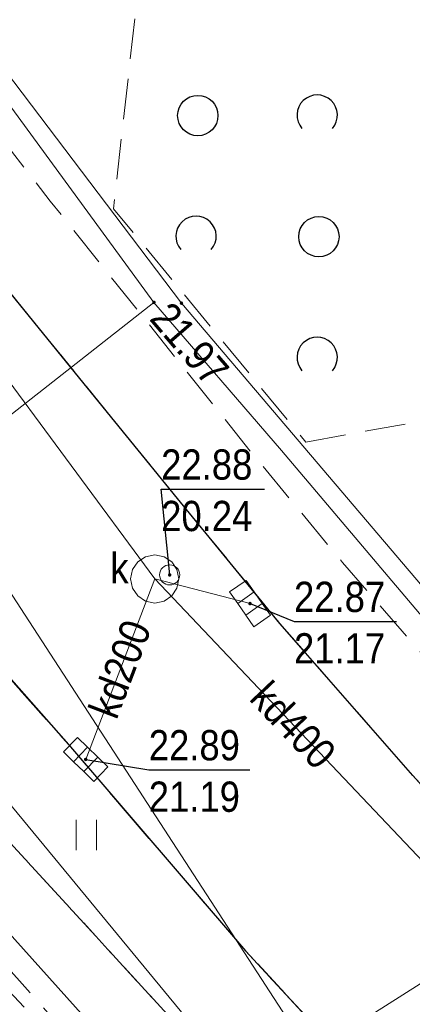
# Model space of a CAD drawing. Header units: metres. Extents: x 5490589 to 5490956, y 5935138 to 5935420.
# Tile 10 of 37: x 5490763 to 5490773, y 5935232 to 5935256. Entities that reach past the tile are written whole.
import ezdxf
from ezdxf.enums import TextEntityAlignment as Align

# ---------------------------------------------------------------- set-up
doc = ezdxf.new("R2010")
doc.units = ezdxf.units.M
doc.header["$MEASUREMENT"] = 0
for name, pattern in [('1.0_0.5', [1.5, 1, -0.5]), ('1.5_0.5', [2, 1.5, -0.5]), ('219-500', [0]), ('egkk-500', [0]), ('egug-500', [0])]:
    doc.linetypes.add(name, pattern=pattern)
doc.layers.get('0').update_dxf_attribs({"color": 2, "linetype": 'CONTINUOUS', "lineweight": 5})
for name, color, linetype in [('203-punkt graniczny', 7, 'CONTINUOUS'), ('217-kontur klasyfikacyjny', 7, 'CONTINUOUS'), ('218-kontur użytku gruntowego', 7, 'CONTINUOUS'), ('219-działka ewidencyjna', 7, 'CONTINUOUS'), ('chodnik', 7, 'CONTINUOUS'), ('jezdnia', 7, 'CONTINUOUS'), ('komora podziemna', 7, 'CONTINUOUS'), ('kratka ściekowa', 7, 'CONTINUOUS'), ('krawężnik', 7, 'CONTINUOUS'), ('przewód elektroenergetyczny podziemny', 7, 'CONTINUOUS'), ('przewód elektroenergetyczny podziemny - ob. projektowany', 7, 'CONTINUOUS'), ('przewód gazowy', 7, 'CONTINUOUS'), ('przewód kanalizacyjny', 7, 'CONTINUOUS'), ('przewód kanalizacyjny-Atr1', 7, 'CONTINUOUS'), ('przewód wodociągowy', 7, 'CONTINUOUS'), ('rzędna', 7, 'CONTINUOUS'), ('rzędna-Atr2', 7, 'CONTINUOUS'), ('rzędna-Atr3', 7, 'CONTINUOUS'), ('trawnik', 7, 'CONTINUOUS'), ('właz do komory lub kanału - okrągły', 7, 'CONTINUOUS'), ('właz do komory lub kanału - okrągły-Atr17', 7, 'CONTINUOUS'), ('zadrzewienie  zakrzewienie', 7, 'CONTINUOUS')]:
    doc.layers.add(name, color=color, linetype=linetype)
doc.styles.get("Standard").update_dxf_attribs({"font": 'Working1250', "width": 0.75})

# ---------------------------------------------------------------- blocks, each defined once
blk = doc.blocks.new('203')
at = {"linetype": 'Continuous', "lineweight": 0}
h = blk.add_hatch(color=0, dxfattribs=at)
edge = h.paths.add_edge_path()
edge.add_arc((0, 0), 0.045, 0, 360)
blk = doc.blocks.new('OTZK1')
at = {"color": 0, "linetype": 'Continuous'}
blk.add_circle((0, 0), 0.5, dxfattribs=at)
blk = doc.blocks.new('OTZK2')
at = {"color": 0, "linetype": 'Continuous'}
blk.add_arc((0, 0), 0.5, 318.85, 221.162, dxfattribs=at)
blk = doc.blocks.new('TU04')
at = {"color": 0, "linetype": 'Continuous', "lineweight": 13}
for p, q in [((0, 0), (0, 0.75)), ((0.5, 0), (0.5, 0.75))]:
    blk.add_line(p, q, dxfattribs=at)
blk = doc.blocks.new('US22')
at = {"color": 0, "linetype": 'Continuous', "lineweight": 13}
blk.add_circle((0, 0), 0.25, dxfattribs=at)
blk = doc.blocks.new('PW01')
at = {"linetype": 'Continuous', "lineweight": 13}
h = blk.add_hatch(color=0, dxfattribs=at)
edge = h.paths.add_edge_path()
edge.add_arc((0, 0), 0.045, 0, 360)
blk = doc.blocks.new('US05')
at = {"color": 0, "linetype": 'Continuous', "lineweight": 13}
for p, q in [((-0.525, -0.25), (-0.525, 0.25)), ((-0.525, 0.25), (-0.175, 0.25)), ((-0.175, -0.25), (-0.175, 0.25)), ((-0.175, 0.25), (0.175, 0.25)), ((0.175, -0.25), (0.175, 0.25)), ((0.175, 0.25), (0.525, 0.25)), ((0.525, -0.25), (0.525, 0.25)), ((-0.525, -0.25), (-0.175, -0.25)), ((-0.175, -0.25), (0.175, -0.25)), ((0.175, -0.25), (0.525, -0.25))]:
    blk.add_line(p, q, dxfattribs=at)

msp = doc.modelspace()

# ---------------------------------------------------------------- linework, layer by layer
at = {"layer": '217-kontur klasyfikacyjny', "color": 3, "linetype": 'egkk-500', "lineweight": 18, "flags": 128}
for points in [[(5490759.69, 5935259.42), (5490767.36, 5935249.3)], [(5490767.36, 5935249.3), (5490775.59, 5935239.63)]]:
    msp.add_lwpolyline(points, dxfattribs=at)
at = {"layer": '218-kontur użytku gruntowego', "color": 3, "linetype": 'egug-500', "lineweight": 18, "flags": 128}
for points in [[(5490759.69, 5935259.42), (5490767.36, 5935249.3)], [(5490767.36, 5935249.3), (5490759.69, 5935259.42)], [(5490767.36, 5935249.3), (5490775.59, 5935239.63)], [(5490775.59, 5935239.63), (5490767.36, 5935249.3)]]:
    msp.add_lwpolyline(points, dxfattribs=at)
at = {"layer": '219-działka ewidencyjna', "color": 7, "linetype": '219-500', "lineweight": 18, "flags": 128}
for points in [[(5490759.69, 5935259.42), (5490767.36, 5935249.3)], [(5490767.36, 5935249.3), (5490775.59, 5935239.63)]]:
    msp.add_lwpolyline(points, dxfattribs=at)
at = {"layer": 'chodnik', "color": 7, "linetype": '1.0_0.5', "lineweight": 18, "flags": 128}
for points in [[(5490850.09, 5935193.68), (5490848.28, 5935194.8), (5490847.33, 5935193.46), (5490846.45, 5935192.26), (5490845.21, 5935190.7), (5490844.54, 5935189.93), (5490844.08, 5935189.43), (5490843.8, 5935189.2), (5490843.55, 5935189.04), (5490843.25, 5935188.86), (5490842.94, 5935188.74), (5490842.64, 5935188.62), (5490842.3, 5935188.56), (5490841.99, 5935188.49), (5490841.62, 5935188.44), (5490841.3, 5935188.4), (5490840.97, 5935188.37), (5490840.64, 5935188.37), (5490840.3, 5935188.39), (5490839.97, 5935188.44), (5490839.65, 5935188.55), (5490839.34, 5935188.66), (5490839.04, 5935188.8), (5490838.2, 5935189.26), (5490836.02, 5935190.58), (5490823.22, 5935198.47), (5490818.95, 5935201.07), (5490816.85, 5935202.45), (5490813.14, 5935204.99), (5490809.05, 5935207.92), (5490805.88, 5935210.31), (5490802.69, 5935212.74), (5490798.11, 5935216.5), (5490795, 5935219.14), (5490791.24, 5935222.46), (5490787.55, 5935225.87), (5490785.37, 5935227.91), (5490782.53, 5935230.71), (5490778.34, 5935235.05), (5490774.62, 5935239.11), (5490771.35, 5935242.88), (5490769.08, 5935245.62), (5490764.11, 5935251.83), (5490761.01, 5935255.81), (5490755.83, 5935263.18), (5490753.66, 5935266.54), (5490748.77, 5935274.21), (5490747.72, 5935275.85), (5490746.84, 5935275.29), (5490746.51, 5935273.75), (5490751.86, 5935265.39), (5490754, 5935262.06), (5490762.2, 5935250.68), (5490764.74, 5935247.57), (5490767.26, 5935244.46), (5490769.8, 5935241.37), (5490773.09, 5935237.6), (5490776.46, 5935233.91), (5490778.52, 5935231.68), (5490782.03, 5935228.18), (5490784.89, 5935225.39), (5490787.83, 5935222.62), (5490790.8, 5935219.95), (5490793.82, 5935217.29), (5490796.91, 5935214.74), (5490800.35, 5935211.9), (5490805.89, 5935207.58), (5490809.92, 5935204.66), (5490814.03, 5935201.78), (5490816.97, 5935199.82), (5490825.04, 5935194.87), (5490834.38, 5935189.08), (5490835.18, 5935188.62), (5490836.52, 5935187.78), (5490837.82, 5935187.05), (5490838.71, 5935186.6), (5490839.68, 5935186.32), (5490840.17, 5935186.24), (5490840.68, 5935186.22), (5490841.17, 5935186.25), (5490841.69, 5935186.29), (5490842.2, 5935186.37), (5490842.68, 5935186.42), (5490843.16, 5935186.55), (5490843.65, 5935186.7), (5490844.11, 5935186.9), (5490844.56, 5935187.12), (5490844.97, 5935187.4), (5490845.37, 5935187.7), (5490845.74, 5935188.06), (5490846.4, 5935188.81), (5490847.03, 5935189.58), (5490847.66, 5935190.36), (5490848.57, 5935191.56)], [(5490778.34, 5935216.83), (5490776.72, 5935214.62), (5490778.06, 5935213.65), (5490779.52, 5935215.75), (5490782.7, 5935212.88), (5490787.41, 5935208.76), (5490792, 5935204.85), (5490795.86, 5935201.73), (5490795.1, 5935200.72), (5490796.38, 5935199.75), (5490797.09, 5935200.8), (5490800.05, 5935198.56), (5490807.47, 5935193.31), (5490810.87, 5935191), (5490816.1, 5935187.67), (5490821.34, 5935184.5), (5490821.62, 5935185.18), (5490821.76, 5935185.66), (5490821.88, 5935186.16), (5490821.92, 5935186.53), (5490817.12, 5935189.42), (5490811.98, 5935192.68), (5490808.62, 5935194.96), (5490803.67, 5935198.46), (5490801.21, 5935200.26), (5490798.84, 5935202.09), (5490796.46, 5935203.91), (5490793.22, 5935206.43), (5490790.93, 5935208.37), (5490788.61, 5935210.38), (5490784.05, 5935214.37), (5490781.82, 5935216.4), (5490779.61, 5935218.44), (5490775.3, 5935222.87), (5490771.16, 5935227.16), (5490762.19, 5935236.95), (5490761.88, 5935237.35), (5490761.63, 5935237.8), (5490761.52, 5935238.13), (5490761.49, 5935238.45), (5490761.53, 5935238.79), (5490761.69, 5935239.29), (5490761.89, 5935239.75), (5490762.17, 5935240.18), (5490762.52, 5935240.67), (5490760.1, 5935243.77), (5490759.14, 5935243.44), (5490758.62, 5935243.34), (5490758.15, 5935243.3), (5490757.66, 5935243.28), (5490757.14, 5935243.26), (5490756.14, 5935243.23), (5490755.14, 5935243.26), (5490754.13, 5935243.33), (5490753.62, 5935243.39), (5490753.13, 5935243.48), (5490752.66, 5935243.58), (5490752.15, 5935243.7), (5490751.71, 5935243.9), (5490751.08, 5935244.31), (5490749.35, 5935243.37), (5490747.61, 5935242.42), (5490728.02, 5935231.69), (5490713.43, 5935223.69), (5490712.7, 5935222.79), (5490712.25, 5935222.22), (5490711.77, 5935221.5), (5490711.41, 5935220.83), (5490711.11, 5935219.98), (5490729.81, 5935230.21), (5490750.94, 5935241.71), (5490751.19, 5935241.8), (5490751.47, 5935241.79), (5490752.22, 5935241.59), (5490752.71, 5935241.49), (5490753.21, 5935241.39), (5490753.71, 5935241.34), (5490754.21, 5935241.3), (5490754.71, 5935241.25), (5490755.39, 5935241.23), (5490755.74, 5935241.23), (5490756.07, 5935241.09), (5490756.35, 5935240.88), (5490761.98, 5935234.06), (5490765.98, 5935229.55), (5490769.38, 5935225.85), (5490773.76, 5935221.34), (5490778.2, 5935217.04)]]:
    msp.add_lwpolyline(points, close=True, dxfattribs=at)
at = {"layer": 'jezdnia', "color": 7, "linetype": '1.5_0.5', "lineweight": 18, "flags": 128}
msp.add_lwpolyline([(5490754, 5935262.06), (5490751.86, 5935265.39), (5490746.51, 5935273.75), (5490742.63, 5935279.84), (5490738.32, 5935286.44), (5490732.44, 5935295.73), (5490722.51, 5935311.34), (5490718.74, 5935317.25), (5490717.66, 5935318.92), (5490716.6, 5935320.62), (5490715.86, 5935321.91), (5490715.17, 5935323.27), (5490713.69, 5935326.49), (5490713.08, 5935327.85), (5490712.37, 5935329.69), (5490711.86, 5935331.13), (5490710.98, 5935334.03), (5490710.54, 5935335.49), (5490710.2, 5935336.88), (5490709.91, 5935337.91), (5490709.63, 5935339.3), (5490709.38, 5935340.82), (5490709.16, 5935342.35), (5490708.93, 5935343.86), (5490708.77, 5935345.32), (5490708.64, 5935346.8), (5490708.53, 5935348.26), (5490708.49, 5935350.27), (5490708.49, 5935352.27), (5490708.52, 5935354.29), (5490708.69, 5935357.31), (5490708.92, 5935359.29), (5490709.22, 5935361.29), (5490709.44, 5935362.78), (5490709.76, 5935364.23), (5490710.63, 5935367.57), (5490711.19, 5935368.99), (5490711.62, 5935369.88), (5490712.04, 5935370.75), (5490712.55, 5935371.63), (5490712.82, 5935372.06), (5490713.19, 5935372.46), (5490713.52, 5935372.84), (5490713.91, 5935373.2), (5490714.28, 5935373.53), (5490714.72, 5935373.8), (5490715.14, 5935373.99), (5490715.59, 5935374.2), (5490716.1, 5935374.35), (5490716.58, 5935374.46), (5490717.06, 5935374.54), (5490717.59, 5935374.6), (5490718.09, 5935374.63), (5490718.59, 5935374.65), (5490719.09, 5935374.64), (5490719.58, 5935374.59), (5490720.06, 5935374.47), (5490720.55, 5935374.34), (5490721.53, 5935374.04), (5490723.41, 5935373.35), (5490702.58, 5935381.08), (5490702.88, 5935380.9), (5490703.47, 5935380.34), (5490704.14, 5935379.62), (5490704.41, 5935379.22), (5490704.74, 5935378.8), (5490705, 5935378.36), (5490705.24, 5935377.93), (5490705.41, 5935377.45), (5490705.56, 5935376.98), (5490705.82, 5935376), (5490705.91, 5935375.52), (5490705.96, 5935375), (5490705.84, 5935373.98), (5490705.68, 5935373.03), (5490704.59, 5935369.2), (5490704.16, 5935367.65), (5490703.32, 5935364.34), (5490702.95, 5935362.4), (5490702.62, 5935360.41), (5490702.37, 5935358.41), (5490702.21, 5935356.95), (5490702.11, 5935355.46), (5490702, 5935353.48), (5490701.86, 5935351.04), (5490701.94, 5935349.48), (5490702, 5935347.48), (5490702.1, 5935345.49), (5490702.32, 5935343.51), (5490702.58, 5935341.53), (5490702.9, 5935339.58), (5490703.23, 5935337.6), (5490704.2, 5935333.72), (5490704.64, 5935332.3), (5490705.46, 5935329.97), (5490706.14, 5935328.08), (5490707.1, 5935325.83), (5490707.95, 5935324), (5490709.1, 5935321.76), (5490710.29, 5935319.58), (5490711.29, 5935317.81), (5490714.53, 5935312.73), (5490717.75, 5935307.69), (5490721, 5935302.68), (5490723.92, 5935298.01), (5490727.38, 5935292.63), (5490730.7, 5935287.45), (5490733.32, 5935283.34), (5490733.85, 5935282.52), (5490734.55, 5935281.41), (5490739.74, 5935273.17), (5490741.9, 5935269.87), (5490746.8, 5935262.16), (5490748.88, 5935258.81), (5490749.4, 5935257.88), (5490749.6, 5935257.24), (5490749.69, 5935256.22), (5490749.7, 5935255.72), (5490749.66, 5935254.72), (5490749.48, 5935253.71), (5490749.24, 5935252.74), (5490748.89, 5935251.77), (5490748.72, 5935251.33), (5490748.47, 5935250.87), (5490747.84, 5935249.96), (5490747.2, 5935249.3), (5490746.48, 5935248.68), (5490745.65, 5935248.12), (5490744.74, 5935247.55), (5490712.74, 5935230.16), (5490703.54, 5935225.12), (5490693.9, 5935219.85), (5490693.4, 5935219.62), (5490692.46, 5935219.23), (5490691.54, 5935218.92), (5490691.09, 5935218.79), (5490690.08, 5935218.63), (5490689.05, 5935218.54), (5490688.53, 5935218.56), (5490687.54, 5935218.63), (5490687.06, 5935218.73), (5490686.07, 5935219.05), (5490685.61, 5935219.22), (5490685.15, 5935219.42), (5490684.72, 5935219.66), (5490684.28, 5935219.91), (5490683.86, 5935220.2), (5490683.46, 5935220.5), (5490683.06, 5935220.82), (5490682.69, 5935221.17), (5490682.34, 5935221.51), (5490682.03, 5935221.84), (5490681.58, 5935222.25), (5490692, 5935203.21), (5490691.95, 5935203.64), (5490691.81, 5935204.11), (5490691.67, 5935204.57), (5490691.58, 5935205.09), (5490691.5, 5935205.57), (5490691.45, 5935206.08), (5490691.44, 5935206.59), (5490691.46, 5935207.1), (5490691.51, 5935207.6), (5490691.57, 5935208.09), (5490691.67, 5935208.6), (5490691.79, 5935209.07), (5490691.97, 5935209.54), (5490692.16, 5935210.01), (5490692.38, 5935210.47), (5490692.6, 5935210.92), (5490692.87, 5935211.35), (5490693.16, 5935211.75), (5490693.44, 5935212.14), (5490693.82, 5935212.5), (5490694.17, 5935212.86), (5490694.55, 5935213.19), (5490694.94, 5935213.49), (5490695.79, 5935214.04), (5490696.66, 5935214.53), (5490697.52, 5935215.02), (5490700.98, 5935216.88), (5490713.43, 5935223.69), (5490747.61, 5935242.42), (5490749.35, 5935243.37), (5490751.08, 5935244.31), (5490752.54, 5935244.93), (5490753.48, 5935245.27), (5490754.44, 5935245.5), (5490755.47, 5935245.62), (5490756.49, 5935245.57), (5490757.44, 5935245.48), (5490757.94, 5935245.33), (5490758.44, 5935245.18), (5490758.97, 5935244.88), (5490759.4, 5935244.58), (5490760.1, 5935243.77), (5490762.52, 5935240.67), (5490764.56, 5935238.37), (5490768.95, 5935233.26), (5490770.95, 5935231.1), (5490772.99, 5935228.9), (5490777.19, 5935224.62), (5490781.53, 5935220.39), (5490785.9, 5935216.42), (5490790.42, 5935212.45), (5490793, 5935210.21), (5490794.96, 5935208.49), (5490798.17, 5935206.07), (5490801.3, 5935203.57), (5490802.88, 5935202.4), (5490805.26, 5935200.59), (5490810.19, 5935197.14), (5490813.47, 5935194.9), (5490818.52, 5935191.68), (5490820, 5935190.79), (5490832.04, 5935183.46), (5490835.43, 5935181.38), (5490842.37, 5935177.14), (5490842.16, 5935176.8), (5490843.47, 5935176), (5490843.72, 5935176.35), (5490850.85, 5935171.98), (5490854.26, 5935169.93), (5490861.26, 5935165.65), (5490866.4, 5935162.52), (5490869.81, 5935160.5), (5490872.81, 5935165.67), (5490863.37, 5935171.42), (5490857.41, 5935175.05), (5490855.71, 5935176.07), (5490854.88, 5935176.62), (5490854.18, 5935177.24), (5490853.76, 5935177.67), (5490853.43, 5935178.05), (5490853.12, 5935178.46), (5490852.87, 5935178.88), (5490852.62, 5935179.32), (5490852.42, 5935179.78), (5490852.23, 5935180.26), (5490852.07, 5935180.73), (5490851.98, 5935181.24), (5490851.9, 5935181.72), (5490851.84, 5935182.21), (5490851.82, 5935182.71), (5490851.84, 5935183.22), (5490851.86, 5935183.73), (5490851.92, 5935184.22), (5490852.03, 5935184.71), (5490852.2, 5935185.34), (5490853.97, 5935188.73), (5490850.09, 5935193.68), (5490848.57, 5935191.56), (5490847.66, 5935190.36), (5490847.03, 5935189.58), (5490846.4, 5935188.81), (5490845.74, 5935188.06), (5490845.37, 5935187.7), (5490844.97, 5935187.4), (5490844.56, 5935187.12), (5490844.11, 5935186.9), (5490843.65, 5935186.7), (5490843.16, 5935186.55), (5490842.68, 5935186.42), (5490842.2, 5935186.37), (5490841.69, 5935186.29), (5490841.17, 5935186.25), (5490840.68, 5935186.22), (5490840.17, 5935186.24), (5490839.68, 5935186.32), (5490838.71, 5935186.6), (5490837.82, 5935187.05), (5490836.52, 5935187.78), (5490835.18, 5935188.62), (5490834.38, 5935189.08), (5490825.04, 5935194.87), (5490816.97, 5935199.82), (5490814.03, 5935201.78), (5490809.92, 5935204.66), (5490805.89, 5935207.58), (5490800.35, 5935211.9), (5490796.91, 5935214.74), (5490793.82, 5935217.29), (5490790.8, 5935219.95), (5490787.83, 5935222.62), (5490784.89, 5935225.39), (5490782.03, 5935228.18), (5490778.52, 5935231.68), (5490776.46, 5935233.91), (5490773.09, 5935237.6), (5490769.8, 5935241.37), (5490767.26, 5935244.46), (5490764.74, 5935247.57), (5490762.2, 5935250.68)], close=True, dxfattribs=at)
at = {"layer": 'komora podziemna', "color": 34, "linetype": 'Continuous', "lineweight": 18, "flags": 128}
msp.add_lwpolyline([(5490766.7, 5935243.07), (5490766.93, 5935243.02), (5490767.12, 5935242.89), (5490767.25, 5935242.7), (5490767.3, 5935242.47), (5490767.25, 5935242.24), (5490767.12, 5935242.05), (5490766.93, 5935241.92), (5490766.7, 5935241.87), (5490766.47, 5935241.92), (5490766.28, 5935242.05), (5490766.15, 5935242.24), (5490766.1, 5935242.47), (5490766.15, 5935242.7), (5490766.28, 5935242.89), (5490766.47, 5935243.02)], close=True, dxfattribs=at)
at = {"layer": 'krawężnik', "color": 7, "linetype": 'Continuous', "lineweight": 25, "flags": 128}
for points in [[(5490790.8, 5935219.95), (5490787.83, 5935222.62), (5490784.89, 5935225.39), (5490782.03, 5935228.18), (5490778.52, 5935231.68), (5490776.46, 5935233.91), (5490773.09, 5935237.6), (5490769.8, 5935241.37), (5490767.26, 5935244.46), (5490764.74, 5935247.57), (5490762.2, 5935250.68), (5490759.2, 5935254.7), (5490754, 5935262.06), (5490751.86, 5935265.39), (5490746.51, 5935273.75), (5490742.63, 5935279.84), (5490738.32, 5935286.44), (5490732.44, 5935295.73)], [(5490728.02, 5935231.69), (5490747.61, 5935242.42), (5490751.08, 5935244.31), (5490752.54, 5935244.93), (5490753.48, 5935245.27), (5490754.44, 5935245.5), (5490755.47, 5935245.62), (5490756.49, 5935245.57), (5490757.44, 5935245.48), (5490757.94, 5935245.33), (5490758.44, 5935245.18), (5490758.97, 5935244.88), (5490759.4, 5935244.58), (5490760.1, 5935243.77), (5490762.52, 5935240.67), (5490764.56, 5935238.37), (5490768.95, 5935233.26), (5490770.95, 5935231.1), (5490772.99, 5935228.9), (5490771.16, 5935227.16)]]:
    msp.add_lwpolyline(points, dxfattribs=at)
at = {"layer": 'przewód elektroenergetyczny podziemny', "color": 1, "linetype": 'Continuous', "lineweight": 18, "flags": 128}
for points in [[(5490766.68, 5935249.32), (5490757.03, 5935262.51), (5490748.95, 5935274.46), (5490738.72, 5935291.07), (5490731.81, 5935301.59), (5490724.84, 5935312.24), (5490720.04, 5935320.33), (5490718.85, 5935321.93), (5490713.39, 5935334.71), (5490712.27, 5935339.21), (5490711.42, 5935345.39), (5490711.15, 5935348.31), (5490711.35, 5935352.94), (5490711.8, 5935360.21), (5490713.32, 5935366.71), (5490715.72, 5935368.71), (5490715.69, 5935370.66), (5490705.2, 5935374.68)], [(5490766.68, 5935249.32), (5490758.97, 5935243.27), (5490758.38, 5935244.27)], [(5490833.67, 5935192.75), (5490825.66, 5935197.5), (5490815.82, 5935203.69), (5490809.7, 5935207.96), (5490801.28, 5935214.78), (5490796.7, 5935218.18), (5490792.34, 5935222.09), (5490786.87, 5935227.06), (5490781.12, 5935232.77), (5490776.77, 5935237.47), (5490769.84, 5935245.65), (5490766.68, 5935249.32)]]:
    msp.add_lwpolyline(points, dxfattribs=at)
at = {"layer": 'przewód elektroenergetyczny podziemny - ob. projektowany', "color": 1, "linetype": '1.5_0.5', "lineweight": 18}
msp.add_lwpolyline([(5490766.67, 5935216.77), (5490771.67, 5935223.11), (5490756.94, 5935238.82), (5490744.23, 5935256.19), (5490732.26, 5935275.4), (5490720.8, 5935293.74), (5490708.28, 5935313.6), (5490704.46, 5935320.62), (5490702.72, 5935324.6), (5490699.02, 5935335.71), (5490697.65, 5935343.72), (5490697.26, 5935351.69), (5490697.51, 5935356.77), (5490699.19, 5935368.57), (5490700.26, 5935373.61), (5490700.21, 5935379.44), (5490686.05, 5935384.57), (5490676.876, 5935387.907)], dxfattribs=at)
at = {"layer": 'przewód gazowy', "color": 40, "linetype": 'Continuous', "lineweight": 18, "flags": 128}
msp.add_lwpolyline([(5490853.03, 5935168.18), (5490844.68, 5935172.96), (5490834.29, 5935179.51), (5490820.93, 5935188.48), (5490820.57, 5935188.73), (5490814.62, 5935193.03), (5490812.79, 5935194.57), (5490812.23, 5935195.06), (5490798.33, 5935204.76), (5490786.81, 5935214.55), (5490770.88, 5935228.03), (5490769.54, 5935229.1), (5490756.14, 5935245.34)], dxfattribs=at)
at = {"layer": 'przewód kanalizacyjny', "color": 34, "linetype": 'Continuous', "lineweight": 18}
msp.add_lwpolyline([(5490843.12, 5935176.8), (5490804.89, 5935205.1), (5490770.59, 5935230.64), (5490754.39, 5935255.57), (5490729.9, 5935289.08), (5490710.57, 5935316.38), (5490703.51, 5935346.76), (5490707.95, 5935384.8), (5490676.876, 5935395.649)], dxfattribs=at)
at = {"layer": 'przewód kanalizacyjny', "color": 34, "linetype": 'Continuous', "lineweight": 18, "flags": 128}
for points in [[(5490758.4, 5935253.7), (5490766.7, 5935242.47), (5490783.18, 5935225.1)], [(5490766.7, 5935242.47), (5490764.99, 5935238)], [(5490766.7, 5935242.47), (5490769.06, 5935241.86)], [(5490770.54, 5935230.71), (5490778.99, 5935236.07)]]:
    msp.add_lwpolyline(points, dxfattribs=at)
at = {"layer": 'przewód wodociągowy', "color": 5, "linetype": 'Continuous', "lineweight": 18, "flags": 128}
msp.add_lwpolyline([(5490725.17, 5935289.78), (5490736.16, 5935272.04), (5490736.76, 5935271), (5490739.56, 5935266.8), (5490746.06, 5935256.41), (5490748, 5935253.64), (5490748.2, 5935253.36), (5490748.47, 5935253.01), (5490754.56, 5935243.2), (5490770.75, 5935225.16), (5490774.24, 5935221.7), (5490779.38, 5935216.7), (5490785.73, 5935211.63), (5490798.13, 5935201.73)], dxfattribs=at)
at = {"layer": 'rzędna-Atr2', "color": 7}
for p, q in [((5490767.07, 5935242.57), (5490766.859, 5935244.697)), ((5490766.859, 5935244.697), (5490769.423, 5935244.697)), ((5490769.06, 5935241.86), (5490770.15, 5935241.419)), ((5490770.15, 5935241.419), (5490772.692, 5935241.419)), ((5490764.99, 5935238), (5490766.552, 5935237.744)), ((5490766.552, 5935237.744), (5490769.057, 5935237.744))]:
    msp.add_line(p, q, dxfattribs=at)
at = {"layer": 'trawnik', "color": 7, "linetype": '1.0_0.5', "lineweight": 18, "flags": 128}
msp.add_lwpolyline([(5490772.99, 5935228.9), (5490770.95, 5935231.1), (5490768.95, 5935233.26), (5490764.56, 5935238.37), (5490762.52, 5935240.67), (5490762.17, 5935240.18), (5490761.89, 5935239.75), (5490761.69, 5935239.29), (5490761.53, 5935238.79), (5490761.49, 5935238.45), (5490761.52, 5935238.13), (5490761.63, 5935237.8), (5490761.88, 5935237.35), (5490762.19, 5935236.95), (5490771.16, 5935227.16)], close=True, dxfattribs=at)
at = {"layer": 'zadrzewienie  zakrzewienie', "color": 7, "linetype": '1.0_0.5', "lineweight": 18, "flags": 128}
msp.add_lwpolyline([(5490770.44, 5935245.86), (5490789.16, 5935249.25), (5490772.11, 5935265.6), (5490766.51, 5935259.1), (5490765.68, 5935251.64)], close=True, dxfattribs=at)

# ---------------------------------------------------------------- block references
at = {"layer": '203-punkt graniczny', "color": 7, "linetype": 'Continuous', "lineweight": 18}
msp.add_blockref('203', (5490767.36, 5935249.3), dxfattribs=at)
at = {"layer": 'kratka ściekowa', "color": 34, "linetype": 'Continuous', "lineweight": 18}
for p, rotation in [((5490769.06, 5935241.86), 305), ((5490764.99, 5935238), 316)]:
    msp.add_blockref('US05', p, dxfattribs=dict(at, rotation=rotation))
at = {"layer": 'rzędna', "color": 1, "linetype": 'Continuous', "lineweight": 18}
msp.add_blockref('PW01', (5490766.68, 5935249.32), dxfattribs=at)
at = {"layer": 'rzędna', "color": 34, "linetype": 'Continuous', "lineweight": 18}
for p in [(5490767.07, 5935242.57), (5490769.06, 5935241.86), (5490764.99, 5935238)]:
    msp.add_blockref('PW01', p, dxfattribs=at)
at = {"layer": 'trawnik', "color": 7, "linetype": 'Continuous', "lineweight": 18}
msp.add_blockref('TU04', (5490764.757, 5935235.753), dxfattribs=at)
msp.add_blockref('TU04', (5490764.757, 5935235.753), dxfattribs=at)
at = {"layer": 'właz do komory lub kanału - okrągły', "color": 7, "linetype": 'Continuous', "lineweight": 18}
msp.add_blockref('US22', (5490767.07, 5935242.57), dxfattribs=at)
at = {"layer": 'zadrzewienie  zakrzewienie', "color": 7, "linetype": 'Continuous', "lineweight": 18}
for name, p in [('OTZK1', (5490767.766, 5935253.946)), ('OTZK2', (5490770.724, 5935253.957)), ('OTZK2', (5490767.724, 5935250.957)), ('OTZK1', (5490770.766, 5935250.946)), ('OTZK2', (5490770.724, 5935247.957))]:
    msp.add_blockref(name, p, dxfattribs=at)

# ---------------------------------------------------------------- texts
at = {"layer": 'przewód kanalizacyjny-Atr1', "color": 34, "width": 0.9}
for s, rotation, p in [('kd200', 69.099, (5490765.84, 5935240.24)), ('kd400', 313.5, (5490770.13, 5935238.85))]:
    msp.add_text(s, height=0.75, rotation=rotation, dxfattribs=at).set_placement(p, align=Align.MIDDLE_CENTER)
at = {"layer": 'rzędna-Atr2', "color": 1, "width": 0.9}
msp.add_text('21.97', height=0.75, rotation=310.7296, dxfattribs=at).set_placement((5490766.83, 5935249.146), align=Align.MIDDLE_LEFT)
at = {"layer": 'rzędna-Atr2', "color": 34, "width": 0.9}
for s, p in [('22.88', (5490766.859, 5935244.704)), ('22.87', (5490770.15, 5935241.426)), ('22.89', (5490766.552, 5935237.752))]:
    msp.add_text(s, height=0.75, dxfattribs=at).set_placement(p, align=Align.BOTTOM_LEFT)
at = {"layer": 'rzędna-Atr3', "color": 34, "width": 0.9}
for s, p in [('20.24', (5490766.859, 5935243.429)), ('21.17', (5490770.15, 5935240.151)), ('21.19', (5490766.552, 5935236.477))]:
    msp.add_text(s, height=0.75, dxfattribs=at).set_placement(p, align=Align.BOTTOM_LEFT)
at = {"layer": 'właz do komory lub kanału - okrągły-Atr17', "color": 7, "width": 0.9}
msp.add_text('k', height=0.75, dxfattribs=at).set_placement((5490765.6, 5935243.114), align=Align.TOP_LEFT)

doc.saveas('drawing.dxf')
